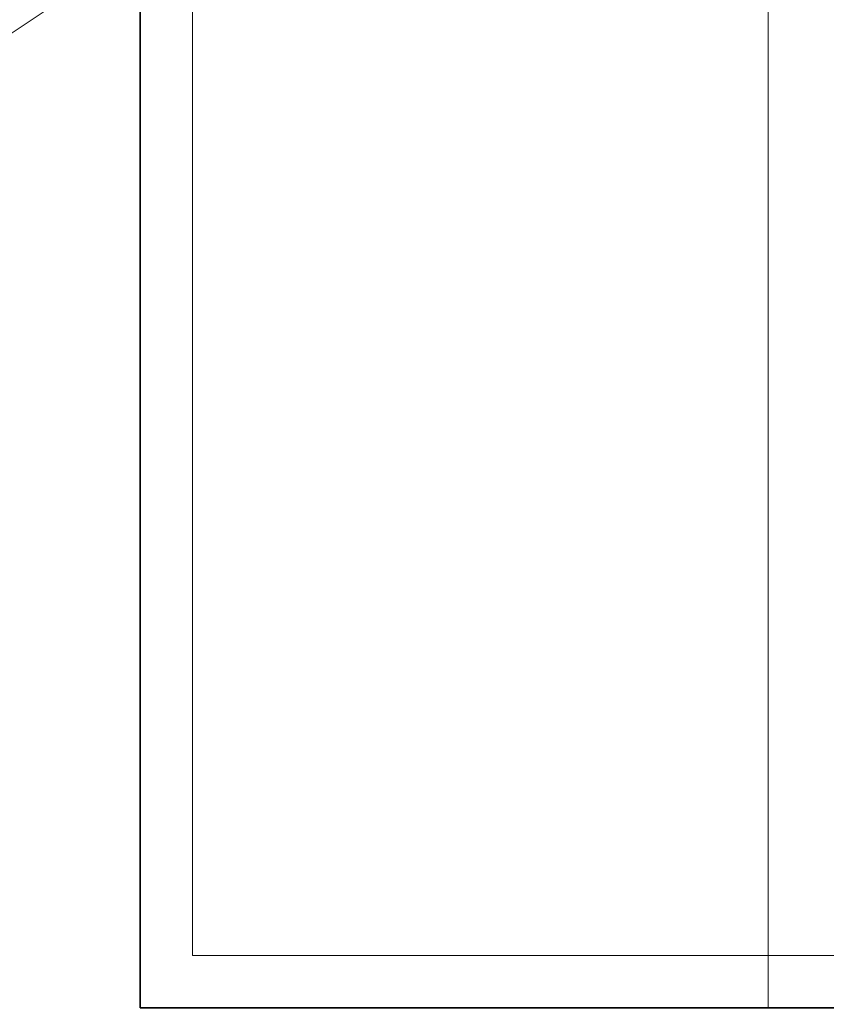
# Model space of a CAD drawing. Extents: x 1911006 to 2186114, y 709265 to 747216.
# Tile 7 of 256: x 1916852 to 1917083, y 734902 to 735185. Entities that reach past the tile are written whole.
import ezdxf

# ---------------------------------------------------------------- set-up
doc = ezdxf.new("R2010")
doc.units = 0
doc.header["$LTSCALE"] = 500
doc.header["$MEASUREMENT"] = 0
doc.linetypes.add('ACAD_ISO02W100', pattern=[15, 12, -3])
doc.linetypes.add('ACAD_ISO10W100', pattern=[18.5, 12, -3, 0.5, -3])
for name, color, linetype, lineweight in [('!_A_01_TENKÁ', 8, 'CONTINUOUS', 13), ('!_A_03_ČIARKOVANÁ', 41, 'ACAD_ISO02W100', 13), ('!_A_04_BODKOČIARKOVANÁ', 30, 'ACAD_ISO10W100', 13)]:
    doc.layers.add(name, color=color, linetype=linetype, lineweight=lineweight)
doc.layers.add('!_A_52_NOVÉ KCIE', color=7, linetype='CONTINUOUS', lineweight=13, true_color=0xa30000)

msp = doc.modelspace()

# ---------------------------------------------------------------- linework, layer by layer
at = {"layer": '!_A_01_TENKÁ', "color": 7}
msp.add_lwpolyline([(1916901.45, 739194.39), (1916901.45, 734916.39), (1917281.45, 734916.39)], dxfattribs=at)
at = {"layer": '!_A_03_ČIARKOVANÁ', "color": 7}
msp.add_lwpolyline([(1917066.45, 734901.39), (1917066.45, 739064.39)], dxfattribs=at)
at = {"layer": '!_A_04_BODKOČIARKOVANÁ', "color": 7}
msp.add_lwpolyline([(1913741.45, 733114.39), (1917351.45, 735514.39)], dxfattribs=at)
at = {"layer": '!_A_52_NOVÉ KCIE', "color": 7, "lineweight": 35}
msp.add_lwpolyline([(1916886.45, 739194.39), (1916886.45, 734901.39), (1917346.45, 734901.39), (1917346.45, 735151.32)], dxfattribs=at)

doc.saveas('drawing.dxf')
